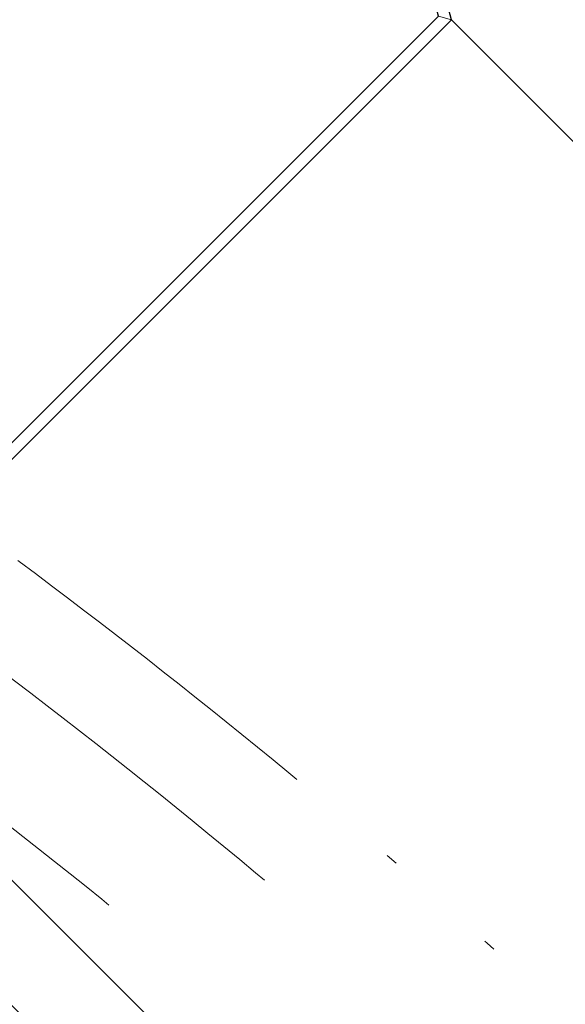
# Model space of a CAD drawing. Header units: metres. Extents: x -115250 to 1551995, y -140807 to 374743.
# Tile 114 of 205: x 114698 to 115160, y 78635 to 79469. Entities that reach past the tile are written whole.
import ezdxf

# ---------------------------------------------------------------- set-up
doc = ezdxf.new("R2010")
doc.units = ezdxf.units.M
doc.header["$LTSCALE"] = 100
doc.linetypes.add('0103aDVOJČERCHOVANÁ', pattern=[6.2, 3, -1, 0.1, -1, 0.1, -1])
doc.linetypes.add('{ Wide Dash }', pattern=[12, 4, -2, 4, -2])
for name, color, linetype, lineweight in [('010-pomocna', 30, 'Continuous', 15), ('010-tenka', 10, 'Continuous', 15), ('910-dvere', 7, 'Continuous', 15), ('910-tenka', 4, 'Continuous', 15)]:
    doc.layers.add(name, color=color, linetype=linetype, lineweight=lineweight)

msp = doc.modelspace()

# ---------------------------------------------------------------- linework, layer by layer
at = {"layer": '010-pomocna', "color": 0, "linetype": '{ Wide Dash }', "flags": 128}
for points in [[(116926.69, 73944.28), (116926.69, 74409.32, 0.414216), (111276.48, 80059.48), (109626.67, 80059.48)], [(116826.69, 73944.28), (116826.69, 74409.32, 0.414216), (111276.49, 79959.48), (109626.67, 79959.48)]]:
    msp.add_lwpolyline(points, format="xyb", dxfattribs=at)
at = {"layer": '010-tenka', "color": 0, "lineweight": 30, "flags": 128}
for points in [[(114517.29, 78922.6), (115063.47, 79468.78), (114943.92, 79914.93), (114264.07, 79235.08)], [(114510.21, 78929.68), (115052.31, 79471.77), (114938.74, 79895.61), (114271.14, 79228.01)]]:
    msp.add_lwpolyline(points, dxfattribs=at)
at = {"layer": '010-tenka', "color": 0, "flags": 128}
for points in [[(115052.31, 79471.77), (115063.47, 79468.78)], [(115063.47, 79468.78), (116336.27, 78195.98)]]:
    msp.add_lwpolyline(points, dxfattribs=at)
at = {"layer": '910-dvere', "color": 0, "linetype": 'Continuous'}
msp.add_lwpolyline([(114520.22, 78911.42), (114467.18, 78858.37), (115725.84, 77599.71), (115778.88, 77652.76)], close=True, dxfattribs=at)
at = {"layer": '910-tenka', "color": 0, "linetype": '0103aDVOJČERCHOVANÁ', "flags": 128}
msp.add_lwpolyline([(117006.22, 74490.32, 0.410375), (111284.83, 80139.54), (109626.67, 80139.48)], format="xyb", dxfattribs=at)

doc.saveas('drawing.dxf')
